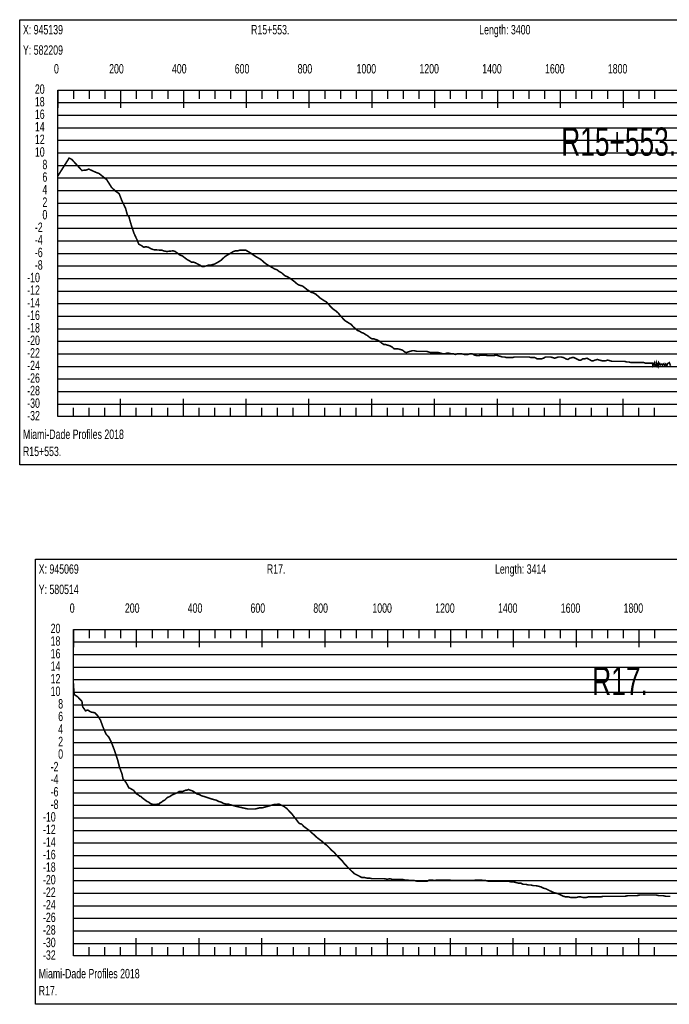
# Model space of a CAD drawing. Header units: inches. Extents: x 471865 to 538526, y 1054316 to 1102451.
# Tile 15 of 131: x 472099 to 474167, y 1072774 to 1075910. Entities that reach past the tile are written whole.
import ezdxf

# ---------------------------------------------------------------- set-up
doc = ezdxf.new("R2010")
doc.units = ezdxf.units.IN
doc.header["$MEASUREMENT"] = 0
for name, color, linetype in [('LABELS', 7, 'Continuous'), ('X_Gr1', 7, 'Continuous'), ('XSECTION', 7, 'Continuous')]:
    doc.layers.add(name, color=color, linetype=linetype)
doc.styles.get("Standard").update_dxf_attribs({"font": 'arial.ttf'})

msp = doc.modelspace()

# ---------------------------------------------------------------- linework, layer by layer
at = {"layer": 'X_Gr1', "color": 6, "linetype": 'Continuous', "lineweight": 18, "true_color": 0xff00ff, "transparency": 33554687, "const_width": 5}
for points in [[(472220.1, 1075411.9), (472220.1, 1075411.9), (472256.3, 1075469.2), (472264.5, 1075465.1), (472272.5, 1075456.5), (472296.9, 1075429.9), (472309.7, 1075430.9), (472318.8, 1075434.1), (472330, 1075429.1), (472341, 1075424.1), (472351.6, 1075420.1), (472361.6, 1075412.2), (472376.2, 1075400.2), (472391.3, 1075376.1), (472402.9, 1075364.7), (472415.4, 1075356.4), (472424.7, 1075332.5), (472436.2, 1075309.1), (472441.7, 1075288.1), (472446.6, 1075282.7), (472452.7, 1075260.7), (472462.5, 1075230.4), (472471.8, 1075210.6), (472478, 1075195.1), (472486.9, 1075190.5), (472493.9, 1075185.2), (472500.2, 1075186.9), (472508.4, 1075185.4), (472516, 1075181), (472524.6, 1075177.6), (472532.2, 1075176.8), (472537.8, 1075176.6), (472543.7, 1075176.3), (472551.5, 1075176.1), (472557.2, 1075173.6), (472565.6, 1075172.1), (472569.4, 1075172), (472575.2, 1075172.6), (472581.1, 1075173.2), (472586.9, 1075173.8), (472587.8, 1075173.9), (472593.6, 1075171.9), (472599.3, 1075167.9), (472604.5, 1075163.9), (472610, 1075159.9), (472616.8, 1075157.9), (472624.3, 1075151.9), (472632.3, 1075145.9), (472639.8, 1075141.9), (472645.7, 1075137.9), (472651.4, 1075137.9), (472658, 1075135.9), (472665.7, 1075131.9), (472673.4, 1075127.9), (472679.9, 1075123.9), (472686.2, 1075123.9), (472692.7, 1075125.9), (472699.6, 1075127.9), (472706.3, 1075127.9), (472712.9, 1075129.9), (472719.9, 1075131.9), (472727, 1075135.9), (472734, 1075139.9), (472740.3, 1075143.9), (472746.4, 1075149.9), (472753, 1075155.9), (472759.5, 1075159.9), (472766.2, 1075163.9), (472772.9, 1075167.9), (472779.6, 1075171.9), (472786.7, 1075173.9), (472793.4, 1075173.9), (472799.8, 1075175.9), (472806, 1075175.9), (472812.2, 1075175.9), (472818.9, 1075175.9), (472825.8, 1075171.9), (472832.5, 1075167.9), (472838.5, 1075163.9), (472843.9, 1075159.9), (472850, 1075155.9), (472857, 1075151.9), (472864.6, 1075147.9), (472872, 1075141.9), (472878.4, 1075135.9), (472884.2, 1075131.9), (472890.1, 1075127.9), (472897.1, 1075123.9), (472904.4, 1075119.9), (472910.9, 1075115.9), (472917.7, 1075113.9), (472925.3, 1075107.9), (472932.8, 1075103.9), (472939.4, 1075097.9), (472944.7, 1075093.9), (472950.3, 1075091.9), (472957.5, 1075087.9), (472965.8, 1075081.9), (472973.8, 1075075.9), (472980.5, 1075069.9), (472986.2, 1075065.9), (472992.1, 1075063.9), (472999.2, 1075061.9), (473007.3, 1075055.9), (473014.5, 1075049.9), (473020.9, 1075045.9), (473027.2, 1075041.9), (473034.1, 1075039.9), (473041.6, 1075035.9), (473048.6, 1075029.9), (473055.1, 1075023.9), (473060.8, 1075019.9), (473066.8, 1075015.9), (473074.1, 1075011.9), (473082, 1075003.9), (473089.3, 1074995.9), (473095.3, 1074989.9), (473100.6, 1074985.9), (473106.2, 1074981.9), (473113.1, 1074975.9), (473121.2, 1074965.9), (473128.5, 1074957.9), (473134.6, 1074951.9), (473140.6, 1074947.9), (473147, 1074943.9), (473153.9, 1074939.9), (473161.1, 1074931.9), (473168.2, 1074925.9), (473174.8, 1074919.9), (473181, 1074917.9), (473187.3, 1074913.9), (473193.3, 1074911.9), (473199.2, 1074907.9), (473206.2, 1074903.9), (473213.5, 1074897.9), (473220.1, 1074893.9), (473225.6, 1074893.9), (473231.1, 1074891.9), (473237.7, 1074889.9), (473244.8, 1074885.9), (473251.8, 1074879.9), (473257.7, 1074875.9), (473262.9, 1074875.9), (473268.9, 1074873.9), (473276.3, 1074871.9), (473284.3, 1074867.9), (473291, 1074861.9), (473296.6, 1074861.9), (473302.6, 1074861.9), (473309.9, 1074859.9), (473317.7, 1074857.9), (473324.4, 1074851.9), (473330, 1074849.9), (473335.9, 1074851.9), (473342.5, 1074853.9), (473349.4, 1074855.9), (473356, 1074855.9), (473362.4, 1074853.9), (473368.7, 1074853.9), (473375, 1074853.9), (473381.5, 1074853.9), (473387.7, 1074853.9), (473393.9, 1074853.9), (473400.6, 1074851.9), (473407.3, 1074849.9), (473414, 1074849.9), (473419.6, 1074849.9), (473425.1, 1074849.9), (473432, 1074849.9), (473439.8, 1074847.9), (473447.1, 1074845.9), (473452.6, 1074845.9), (473458.2, 1074847.9), (473465.4, 1074847.9), (473473.2, 1074845.9), (473480.4, 1074845.9), (473486.2, 1074843.9), (473491.8, 1074845.9), (473498.7, 1074845.9), (473506.6, 1074845.9), (473514.6, 1074843.9), (473520.8, 1074843.9), (473526.2, 1074843.9), (473532.6, 1074845.9), (473540, 1074845.9), (473547.7, 1074841.9), (473554.5, 1074839.9), (473560.7, 1074839.9), (473567, 1074841.9), (473574, 1074841.9), (473581.5, 1074841.9), (473588.8, 1074839.9), (473595.5, 1074839.9), (473602.2, 1074839.9), (473608.9, 1074839.9), (473615.7, 1074841.9), (473622.4, 1074839.9), (473629, 1074837.9), (473635.8, 1074835.9), (473642.6, 1074835.9), (473649.3, 1074833.9), (473655.6, 1074833.9), (473661.9, 1074833.9), (473668.1, 1074833.9), (473674.7, 1074835.9), (473681.7, 1074835.9), (473688.6, 1074835.9), (473694.9, 1074835.9), (473700.6, 1074835.9), (473706.6, 1074835.9), (473713.6, 1074835.9), (473720.7, 1074835.9), (473727, 1074833.9), (473732.9, 1074833.9), (473739.4, 1074833.9), (473746.8, 1074829.9), (473753.9, 1074829.9), (473760.5, 1074829.9), (473766.8, 1074831.9), (473773.3, 1074835.9), (473780.7, 1074835.9), (473788.4, 1074835.9), (473796, 1074833.9), (473802.7, 1074831.9), (473808.4, 1074833.9), (473814.8, 1074835.9), (473822.5, 1074835.9), (473830.7, 1074833.9), (473838.2, 1074829.9), (473844.6, 1074827.9), (473850.6, 1074831.9), (473856.9, 1074833.9), (473864.2, 1074833.9), (473872.2, 1074829.9), (473879.6, 1074825.9), (473886, 1074825.9), (473891.7, 1074829.9), (473898, 1074829.9), (473905.1, 1074831.9), (473912.6, 1074827.9), (473919.6, 1074823.9), (473925.5, 1074823.9), (473931.2, 1074825.9), (473937.9, 1074827.9), (473945.4, 1074825.9), (473952.4, 1074823.9), (473958.3, 1074823.9), (473964.4, 1074823.9), (473971.4, 1074825.9), (473978.3, 1074823.9), (473985, 1074821.9), (473991.4, 1074821.9), (473998.4, 1074821.9), (474005.4, 1074821.9), (474011.9, 1074821.9), (474018.1, 1074821.9), (474024.9, 1074821.9), (474032.2, 1074819.9), (474039.2, 1074819.9), (474045.5, 1074817.9), (474051.9, 1074817.9), (474059, 1074817.9), (474066.2, 1074817.9), (474073, 1074817.9), (474079.4, 1074817.9), (474086, 1074817.9), (474092.6, 1074815.9), (474099.6, 1074815.9), (474106.9, 1074815.9), (474113.9, 1074815.9), (474114.9, 1074807.9), (474120.4, 1074817.9), (474121.7, 1074807.9), (474125.1, 1074805.9), (474126.7, 1074817.9), (474131.5, 1074805.9), (474133.6, 1074817.9), (474138.1, 1074809.9), (474141, 1074813.9), (474145.6, 1074809.9), (474148.1, 1074813.9), (474153.2, 1074807.9), (474154.5, 1074813.9), (474160.1, 1074807.9), (474160.7, 1074813.9), (474167.5, 1074817.9), (474171.2, 1074807.9)], [(472270.3, 1073797), (472270.3, 1073797), (472270.4, 1073787), (472272.4, 1073761), (472283.9, 1073753.3), (472290.2, 1073746.2), (472297.1, 1073739.1), (472299.5, 1073721.8), (472308.6, 1073708.9), (472315.2, 1073711.7), (472325.7, 1073705.2), (472337.9, 1073703), (472346.7, 1073694.2), (472356.1, 1073679.5), (472364.7, 1073655.6), (472373.8, 1073634.9), (472382.6, 1073625.4), (472391, 1073608.7), (472399.6, 1073586), (472411.1, 1073551.5), (472416.4, 1073530.3), (472424.9, 1073507.6), (472427.8, 1073492.4), (472434.7, 1073485), (472441.3, 1073474.2), (472446.2, 1073463.9), (472452.2, 1073461.4), (472455.6, 1073459.1), (472461.5, 1073456.1), (472465.7, 1073450.6), (472469.6, 1073445.3), (472476.5, 1073441.4), (472481.4, 1073437.3), (472484.9, 1073436.5), (472487.7, 1073433.2), (472493.8, 1073428.4), (472499.1, 1073424.4), (472504.3, 1073420.4), (472509.4, 1073418.4), (472514.5, 1073414.4), (472519.1, 1073412.4), (472523.5, 1073410.4), (472528.1, 1073410.4), (472533, 1073410.4), (472538, 1073412.4), (472542.5, 1073412.4), (472546.6, 1073416.4), (472551, 1073418.4), (472555.7, 1073422.4), (472560.4, 1073424.4), (472564.5, 1073428.4), (472568.4, 1073432.4), (472572.6, 1073434.4), (472577.4, 1073436.4), (472582.6, 1073440.4), (472587.5, 1073442.4), (472596.2, 1073446.4), (472601.1, 1073448.4), (472606.8, 1073452.4), (472612.9, 1073452.4), (472618.5, 1073452.4), (472623.3, 1073454.4), (472627.6, 1073456.4), (472631.9, 1073456.4), (472636.5, 1073458.4), (472641.8, 1073456.4), (472648.2, 1073454.4), (472655.3, 1073450.4), (472663.1, 1073444.4), (472670.8, 1073442.4), (472678.3, 1073438.4), (472685.3, 1073436.4), (472691.5, 1073434.4), (472697.4, 1073432.4), (472703.4, 1073430.4), (472709.9, 1073428.4), (472717.1, 1073426.4), (472724.7, 1073424.4), (472732.5, 1073420.4), (472740.2, 1073418.4), (472747.6, 1073414.4), (472754.6, 1073412.4), (472761.3, 1073412.4), (472768.1, 1073410.4), (472775.2, 1073408.4), (472782.8, 1073406.4), (472790.7, 1073404.4), (472799.1, 1073402.4), (472807.9, 1073400.4), (472816.7, 1073398.4), (472825.5, 1073396.4), (472833.8, 1073396.4), (472841.6, 1073396.4), (472849, 1073396.4), (472856.3, 1073398.4), (472863.9, 1073400.4), (472871.9, 1073400.4), (472879.7, 1073402.4), (472887, 1073404.4), (472893.7, 1073406.4), (472900.6, 1073408.4), (472907.9, 1073410.4), (472915.9, 1073410.4), (472924.1, 1073412.4), (472932.2, 1073408.4), (472940.4, 1073404.4), (472948.9, 1073398.4), (472965.8, 1073380.4), (472973.6, 1073370.4), (472981.3, 1073360.4), (472988.9, 1073350.4), (472996.4, 1073348.4), (473004.2, 1073340.4), (473012.2, 1073334.4), (473020.5, 1073328.4), (473028.7, 1073320.4), (473036.6, 1073314.4), (473044.4, 1073306.4), (473052.2, 1073300.4), (473060.5, 1073294.4), (473069, 1073286.4), (473077.3, 1073280.4), (473085.2, 1073272.4), (473092.6, 1073264.4), (473100.3, 1073258.4), (473108.5, 1073248.4), (473116.8, 1073240.4), (473125, 1073232.4), (473132.6, 1073222.4), (473140.2, 1073214.4), (473147.9, 1073206.4), (473156.1, 1073198.4), (473164.6, 1073190.4), (473172.7, 1073186.4), (473180.4, 1073182.4), (473187.9, 1073178.4), (473195.9, 1073178.4), (473204.4, 1073176.4), (473212.8, 1073176.4), (473221.1, 1073174.4), (473229.2, 1073174.4), (473237, 1073174.4), (473244.8, 1073174.4), (473252.6, 1073174.4), (473260.7, 1073174.4), (473269.1, 1073172.4), (473277.3, 1073174.4), (473285.2, 1073172.4), (473292.6, 1073172.4), (473300, 1073172.4), (473307.9, 1073172.4), (473316.4, 1073172.4), (473325, 1073170.4), (473332.9, 1073170.4), (473340.6, 1073168.4), (473348.5, 1073168.4), (473356.5, 1073168.4), (473364.4, 1073166.4), (473372.1, 1073166.4), (473380, 1073166.4), (473387.9, 1073166.4), (473395.8, 1073166.4), (473403.6, 1073170.4), (473411.6, 1073170.4), (473419.6, 1073168.4), (473427.3, 1073170.4), (473434.6, 1073170.4), (473442.1, 1073170.4), (473450.1, 1073170.4), (473458.4, 1073170.4), (473466.7, 1073170.4), (473474.6, 1073168.4), (473481.9, 1073168.4), (473489.1, 1073168.4), (473496.7, 1073168.4), (473504.7, 1073168.4), (473512.7, 1073168.4), (473520.8, 1073168.4), (473528.6, 1073168.4), (473536.3, 1073168.4), (473543.9, 1073168.4), (473551.7, 1073170.4), (473559.7, 1073170.4), (473567.6, 1073170.4), (473575.7, 1073168.4), (473583.5, 1073168.4), (473591.1, 1073166.4), (473599, 1073166.4), (473607, 1073166.4), (473615.3, 1073166.4), (473623.3, 1073166.4), (473630.9, 1073166.4), (473638.8, 1073166.4), (473646.8, 1073166.4), (473655.3, 1073166.4), (473663.3, 1073164.4), (473671.1, 1073164.4), (473678.8, 1073162.4), (473686.5, 1073160.4), (473694.4, 1073160.4), (473702.5, 1073156.4), (473710.7, 1073156.4), (473718.7, 1073154.4), (473726.5, 1073154.4), (473734.5, 1073152.4), (473742.5, 1073152.4), (473750.7, 1073150.4), (473758.8, 1073148.4), (473766.4, 1073144.4), (473774.2, 1073142.4), (473782.2, 1073138.4), (473790.6, 1073134.4), (473799, 1073130.4), (473806.7, 1073128.4), (473814.3, 1073126.4), (473822.2, 1073122.4), (473830.3, 1073118.4), (473838.6, 1073116.4), (473846.7, 1073116.4), (473854.7, 1073114.4), (473862.5, 1073114.4), (473870.3, 1073114.4), (473878.1, 1073116.4), (473886.1, 1073116.4), (473894.1, 1073114.4), (473901.7, 1073114.4), (473909.5, 1073116.4), (473917.4, 1073116.4), (473925.2, 1073116.4), (473933, 1073116.4), (473940.9, 1073116.4), (473949, 1073116.4), (473956.8, 1073118.4), (473964.4, 1073118.4), (473972.2, 1073118.4), (473980.1, 1073118.4), (473988.1, 1073118.4), (473996.1, 1073118.4), (474003.5, 1073118.4), (474011, 1073118.4), (474018.9, 1073118.4), (474026.9, 1073118.4), (474035, 1073120.4), (474042.4, 1073120.4), (474049.6, 1073120.4), (474056.9, 1073120.4), (474064.6, 1073120.4), (474072.6, 1073122.4), (474080.3, 1073122.4), (474087.6, 1073122.4), (474094.8, 1073122.4), (474102.4, 1073122.4), (474110.6, 1073122.4), (474118.7, 1073122.4), (474126.5, 1073122.4), (474133.6, 1073120.4), (474140.7, 1073120.4), (474148.2, 1073120.4), (474156.1, 1073118.4), (474163.9, 1073118.4), (474171.1, 1073118.4)]]:
    msp.add_lwpolyline(points, dxfattribs=at)
at = {"layer": 'XSECTION', "color": 18, "linetype": 'Continuous', "true_color": 0x000000}
for points in [[(472098.9, 1075909.9), (475741.3, 1075909.9), (475741.3, 1074491.9), (472098.9, 1074491.9), (472098.9, 1075909.9)], [(472220.1, 1075685.9), (475620.1, 1075685.9), (475620.1, 1074645.9), (472220.1, 1074645.9), (472220.1, 1075685.9)], [(472220.1, 1075685.9), (472220.1, 1075629.5)], [(472220.1, 1075685.9), (472220.1, 1075629.5)], [(472220.1, 1075685.9), (472220.1, 1075657.9)], [(472220.1, 1075685.9), (472220.1, 1075657.9)], [(472270.1, 1075685.9), (472270.1, 1075657.9)], [(472320.1, 1075685.9), (472320.1, 1075657.9)], [(472370.1, 1075685.9), (472370.1, 1075657.9)], [(472420.1, 1075685.9), (472420.1, 1075629.5)], [(472420.1, 1075685.9), (472420.1, 1075657.9)], [(472470.1, 1075685.9), (472470.1, 1075657.9)], [(472520.1, 1075685.9), (472520.1, 1075657.9)], [(472570.1, 1075685.9), (472570.1, 1075657.9)], [(472620.1, 1075685.9), (472620.1, 1075629.5)], [(472620.1, 1075685.9), (472620.1, 1075657.9)], [(472670.1, 1075685.9), (472670.1, 1075657.9)], [(472720.1, 1075685.9), (472720.1, 1075657.9)], [(472770.1, 1075685.9), (472770.1, 1075657.9)], [(472820.1, 1075685.9), (472820.1, 1075629.5)], [(472820.1, 1075685.9), (472820.1, 1075657.9)], [(472870.1, 1075685.9), (472870.1, 1075657.9)], [(472920.1, 1075685.9), (472920.1, 1075657.9)], [(472970.1, 1075685.9), (472970.1, 1075657.9)], [(473020.1, 1075685.9), (473020.1, 1075629.5)], [(473020.1, 1075685.9), (473020.1, 1075657.9)], [(473070.1, 1075685.9), (473070.1, 1075657.9)], [(473120.1, 1075685.9), (473120.1, 1075657.9)], [(473170.1, 1075685.9), (473170.1, 1075657.9)], [(473220.1, 1075685.9), (473220.1, 1075629.5)], [(473220.1, 1075685.9), (473220.1, 1075657.9)], [(473270.1, 1075685.9), (473270.1, 1075657.9)], [(473320.1, 1075685.9), (473320.1, 1075657.9)], [(473370.1, 1075685.9), (473370.1, 1075657.9)], [(473420.1, 1075685.9), (473420.1, 1075629.5)], [(473420.1, 1075685.9), (473420.1, 1075657.9)], [(473470.1, 1075685.9), (473470.1, 1075657.9)], [(473520.1, 1075685.9), (473520.1, 1075657.9)], [(473570.1, 1075685.9), (473570.1, 1075657.9)], [(473620.1, 1075685.9), (473620.1, 1075629.5)], [(473620.1, 1075685.9), (473620.1, 1075657.9)], [(473670.1, 1075685.9), (473670.1, 1075657.9)], [(473720.1, 1075685.9), (473720.1, 1075657.9)], [(473770.1, 1075685.9), (473770.1, 1075657.9)], [(473820.1, 1075685.9), (473820.1, 1075629.5)], [(473820.1, 1075685.9), (473820.1, 1075657.9)], [(473870.1, 1075685.9), (473870.1, 1075657.9)], [(473920.1, 1075685.9), (473920.1, 1075657.9)], [(473970.1, 1075685.9), (473970.1, 1075657.9)], [(474020.1, 1075685.9), (474020.1, 1075629.5)], [(474020.1, 1075685.9), (474020.1, 1075657.9)], [(474070.1, 1075685.9), (474070.1, 1075657.9)], [(474120.1, 1075685.9), (474120.1, 1075657.9)], [(472220.1, 1075445.9), (472248.1, 1075445.9)], [(472220.1, 1075245.9), (472248.1, 1075245.9)], [(472220.1, 1075045.9), (472248.1, 1075045.9)], [(472220.1, 1074845.9), (472248.1, 1074845.9)], [(472220.1, 1074645.9), (472220.1, 1074702.3)], [(472220.1, 1074645.9), (472220.1, 1074702.3)], [(472420.1, 1074645.9), (472420.1, 1074702.3)], [(472620.1, 1074645.9), (472620.1, 1074702.3)], [(472820.1, 1074645.9), (472820.1, 1074702.3)], [(473020.1, 1074645.9), (473020.1, 1074702.3)], [(473220.1, 1074645.9), (473220.1, 1074702.3)], [(473420.1, 1074645.9), (473420.1, 1074702.3)], [(473620.1, 1074645.9), (473620.1, 1074702.3)], [(473820.1, 1074645.9), (473820.1, 1074702.3)], [(474020.1, 1074645.9), (474020.1, 1074702.3)], [(472220.1, 1074645.9), (472220.1, 1074673.9)], [(472220.1, 1074645.9), (472220.1, 1074673.9)], [(472270.1, 1074645.9), (472270.1, 1074673.9)], [(472320.1, 1074645.9), (472320.1, 1074673.9)], [(472370.1, 1074645.9), (472370.1, 1074673.9)], [(472420.1, 1074645.9), (472420.1, 1074673.9)], [(472470.1, 1074645.9), (472470.1, 1074673.9)], [(472520.1, 1074645.9), (472520.1, 1074673.9)], [(472570.1, 1074645.9), (472570.1, 1074673.9)], [(472620.1, 1074645.9), (472620.1, 1074673.9)], [(472670.1, 1074645.9), (472670.1, 1074673.9)], [(472720.1, 1074645.9), (472720.1, 1074673.9)], [(472770.1, 1074645.9), (472770.1, 1074673.9)], [(472820.1, 1074645.9), (472820.1, 1074673.9)], [(472870.1, 1074645.9), (472870.1, 1074673.9)], [(472920.1, 1074645.9), (472920.1, 1074673.9)], [(472970.1, 1074645.9), (472970.1, 1074673.9)], [(473020.1, 1074645.9), (473020.1, 1074673.9)], [(473070.1, 1074645.9), (473070.1, 1074673.9)], [(473120.1, 1074645.9), (473120.1, 1074673.9)], [(473170.1, 1074645.9), (473170.1, 1074673.9)], [(473220.1, 1074645.9), (473220.1, 1074673.9)], [(473270.1, 1074645.9), (473270.1, 1074673.9)], [(473320.1, 1074645.9), (473320.1, 1074673.9)], [(473370.1, 1074645.9), (473370.1, 1074673.9)], [(473420.1, 1074645.9), (473420.1, 1074673.9)], [(473470.1, 1074645.9), (473470.1, 1074673.9)], [(473520.1, 1074645.9), (473520.1, 1074673.9)], [(473570.1, 1074645.9), (473570.1, 1074673.9)], [(473620.1, 1074645.9), (473620.1, 1074673.9)], [(473670.1, 1074645.9), (473670.1, 1074673.9)], [(473720.1, 1074645.9), (473720.1, 1074673.9)], [(473770.1, 1074645.9), (473770.1, 1074673.9)], [(473820.1, 1074645.9), (473820.1, 1074673.9)], [(473870.1, 1074645.9), (473870.1, 1074673.9)], [(473920.1, 1074645.9), (473920.1, 1074673.9)], [(473970.1, 1074645.9), (473970.1, 1074673.9)], [(474020.1, 1074645.9), (474020.1, 1074673.9)], [(474070.1, 1074645.9), (474070.1, 1074673.9)], [(474120.1, 1074645.9), (474120.1, 1074673.9)], [(472149.1, 1074192.4), (475791.5, 1074192.4), (475791.5, 1072774.4), (472149.1, 1072774.4), (472149.1, 1074192.4)], [(472270.3, 1073968.4), (475670.3, 1073968.4), (475670.3, 1072928.4), (472270.3, 1072928.4), (472270.3, 1073968.4)], [(472270.3, 1073968.4), (472270.3, 1073912)], [(472270.3, 1073968.4), (472270.3, 1073912)], [(472270.3, 1073968.4), (472270.3, 1073940.4)], [(472270.3, 1073968.4), (472270.3, 1073940.4)], [(472320.3, 1073968.4), (472320.3, 1073940.4)], [(472370.3, 1073968.4), (472370.3, 1073940.4)], [(472420.3, 1073968.4), (472420.3, 1073940.4)], [(472470.3, 1073968.4), (472470.3, 1073912)], [(472470.3, 1073968.4), (472470.3, 1073940.4)], [(472520.3, 1073968.4), (472520.3, 1073940.4)], [(472570.3, 1073968.4), (472570.3, 1073940.4)], [(472620.3, 1073968.4), (472620.3, 1073940.4)], [(472670.3, 1073968.4), (472670.3, 1073912)], [(472670.3, 1073968.4), (472670.3, 1073940.4)], [(472720.3, 1073968.4), (472720.3, 1073940.4)], [(472770.3, 1073968.4), (472770.3, 1073940.4)], [(472820.3, 1073968.4), (472820.3, 1073940.4)], [(472870.3, 1073968.4), (472870.3, 1073912)], [(472870.3, 1073968.4), (472870.3, 1073940.4)], [(472920.3, 1073968.4), (472920.3, 1073940.4)], [(472970.3, 1073968.4), (472970.3, 1073940.4)], [(473020.3, 1073968.4), (473020.3, 1073940.4)], [(473070.3, 1073968.4), (473070.3, 1073912)], [(473070.3, 1073968.4), (473070.3, 1073940.4)], [(473120.3, 1073968.4), (473120.3, 1073940.4)], [(473170.3, 1073968.4), (473170.3, 1073940.4)], [(473220.3, 1073968.4), (473220.3, 1073940.4)], [(473270.3, 1073968.4), (473270.3, 1073912)], [(473270.3, 1073968.4), (473270.3, 1073940.4)], [(473320.3, 1073968.4), (473320.3, 1073940.4)], [(473370.3, 1073968.4), (473370.3, 1073940.4)], [(473420.3, 1073968.4), (473420.3, 1073940.4)], [(473470.3, 1073968.4), (473470.3, 1073912)], [(473470.3, 1073968.4), (473470.3, 1073940.4)], [(473520.3, 1073968.4), (473520.3, 1073940.4)], [(473570.3, 1073968.4), (473570.3, 1073940.4)], [(473620.3, 1073968.4), (473620.3, 1073940.4)], [(473670.3, 1073968.4), (473670.3, 1073912)], [(473670.3, 1073968.4), (473670.3, 1073940.4)], [(473720.3, 1073968.4), (473720.3, 1073940.4)], [(473770.3, 1073968.4), (473770.3, 1073940.4)], [(473820.3, 1073968.4), (473820.3, 1073940.4)], [(473870.3, 1073968.4), (473870.3, 1073912)], [(473870.3, 1073968.4), (473870.3, 1073940.4)], [(473920.3, 1073968.4), (473920.3, 1073940.4)], [(473970.3, 1073968.4), (473970.3, 1073940.4)], [(474020.3, 1073968.4), (474020.3, 1073940.4)], [(474070.3, 1073968.4), (474070.3, 1073912)], [(474070.3, 1073968.4), (474070.3, 1073940.4)], [(474120.3, 1073968.4), (474120.3, 1073940.4)], [(472270.3, 1073728.4), (472298.3, 1073728.4)], [(472270.3, 1073528.4), (472298.3, 1073528.4)], [(472270.3, 1073328.4), (472298.3, 1073328.4)], [(472270.3, 1073128.4), (472298.3, 1073128.4)], [(472270.3, 1072928.4), (472270.3, 1072984.8)], [(472270.3, 1072928.4), (472270.3, 1072984.8)], [(472470.3, 1072928.4), (472470.3, 1072984.8)], [(472670.3, 1072928.4), (472670.3, 1072984.8)], [(472870.3, 1072928.4), (472870.3, 1072984.8)], [(473070.3, 1072928.4), (473070.3, 1072984.8)], [(473270.3, 1072928.4), (473270.3, 1072984.8)], [(473470.3, 1072928.4), (473470.3, 1072984.8)], [(473670.3, 1072928.4), (473670.3, 1072984.8)], [(473870.3, 1072928.4), (473870.3, 1072984.8)], [(474070.3, 1072928.4), (474070.3, 1072984.8)], [(472270.3, 1072928.4), (472270.3, 1072956.4)], [(472270.3, 1072928.4), (472270.3, 1072956.4)], [(472320.3, 1072928.4), (472320.3, 1072956.4)], [(472370.3, 1072928.4), (472370.3, 1072956.4)], [(472420.3, 1072928.4), (472420.3, 1072956.4)], [(472470.3, 1072928.4), (472470.3, 1072956.4)], [(472520.3, 1072928.4), (472520.3, 1072956.4)], [(472570.3, 1072928.4), (472570.3, 1072956.4)], [(472620.3, 1072928.4), (472620.3, 1072956.4)], [(472670.3, 1072928.4), (472670.3, 1072956.4)], [(472720.3, 1072928.4), (472720.3, 1072956.4)], [(472770.3, 1072928.4), (472770.3, 1072956.4)], [(472820.3, 1072928.4), (472820.3, 1072956.4)], [(472870.3, 1072928.4), (472870.3, 1072956.4)], [(472920.3, 1072928.4), (472920.3, 1072956.4)], [(472970.3, 1072928.4), (472970.3, 1072956.4)], [(473020.3, 1072928.4), (473020.3, 1072956.4)], [(473070.3, 1072928.4), (473070.3, 1072956.4)], [(473120.3, 1072928.4), (473120.3, 1072956.4)], [(473170.3, 1072928.4), (473170.3, 1072956.4)], [(473220.3, 1072928.4), (473220.3, 1072956.4)], [(473270.3, 1072928.4), (473270.3, 1072956.4)], [(473320.3, 1072928.4), (473320.3, 1072956.4)], [(473370.3, 1072928.4), (473370.3, 1072956.4)], [(473420.3, 1072928.4), (473420.3, 1072956.4)], [(473470.3, 1072928.4), (473470.3, 1072956.4)], [(473520.3, 1072928.4), (473520.3, 1072956.4)], [(473570.3, 1072928.4), (473570.3, 1072956.4)], [(473620.3, 1072928.4), (473620.3, 1072956.4)], [(473670.3, 1072928.4), (473670.3, 1072956.4)], [(473720.3, 1072928.4), (473720.3, 1072956.4)], [(473770.3, 1072928.4), (473770.3, 1072956.4)], [(473820.3, 1072928.4), (473820.3, 1072956.4)], [(473870.3, 1072928.4), (473870.3, 1072956.4)], [(473920.3, 1072928.4), (473920.3, 1072956.4)], [(473970.3, 1072928.4), (473970.3, 1072956.4)], [(474020.3, 1072928.4), (474020.3, 1072956.4)], [(474070.3, 1072928.4), (474070.3, 1072956.4)], [(474120.3, 1072928.4), (474120.3, 1072956.4)]]:
    msp.add_lwpolyline(points, dxfattribs=at)
at = {"layer": 'XSECTION', "color": 18, "true_color": 0x000000}
for points in [[(472220.1, 1075645.9), (475620.1, 1075645.9)], [(472220.1, 1075605.9), (475620.1, 1075605.9)], [(472220.1, 1075565.9), (475620.1, 1075565.9)], [(472220.1, 1075525.9), (475620.1, 1075525.9)], [(472220.1, 1075485.9), (475620.1, 1075485.9)], [(472220.1, 1075445.9), (475620.1, 1075445.9)], [(472220.1, 1075405.9), (475620.1, 1075405.9)], [(472220.1, 1075365.9), (475620.1, 1075365.9)], [(472220.1, 1075325.9), (475620.1, 1075325.9)], [(472220.1, 1075285.9), (475620.1, 1075285.9)], [(472220.1, 1075245.9), (475620.1, 1075245.9)], [(472220.1, 1075205.9), (475620.1, 1075205.9)], [(472220.1, 1075165.9), (475620.1, 1075165.9)], [(472220.1, 1075125.9), (475620.1, 1075125.9)], [(472220.1, 1075085.9), (475620.1, 1075085.9)], [(472220.1, 1075045.9), (475620.1, 1075045.9)], [(472220.1, 1075005.9), (475620.1, 1075005.9)], [(472220.1, 1074965.9), (475620.1, 1074965.9)], [(472220.1, 1074925.9), (475620.1, 1074925.9)], [(472220.1, 1074885.9), (475620.1, 1074885.9)], [(472220.1, 1074845.9), (475620.1, 1074845.9)], [(472220.1, 1074805.9), (475620.1, 1074805.9)], [(472220.1, 1074765.9), (475620.1, 1074765.9)], [(472220.1, 1074725.9), (475620.1, 1074725.9)], [(472220.1, 1074685.9), (475620.1, 1074685.9)], [(472270.3, 1073928.4), (475670.3, 1073928.4)], [(472270.3, 1073888.4), (475670.3, 1073888.4)], [(472270.3, 1073848.4), (475670.3, 1073848.4)], [(472270.3, 1073808.4), (475670.3, 1073808.4)], [(472270.3, 1073768.4), (475670.3, 1073768.4)], [(472270.3, 1073728.4), (475670.3, 1073728.4)], [(472270.3, 1073688.4), (475670.3, 1073688.4)], [(472270.3, 1073648.4), (475670.3, 1073648.4)], [(472270.3, 1073608.4), (475670.3, 1073608.4)], [(472270.3, 1073568.4), (475670.3, 1073568.4)], [(472270.3, 1073528.4), (475670.3, 1073528.4)], [(472270.3, 1073488.4), (475670.3, 1073488.4)], [(472270.3, 1073448.4), (475670.3, 1073448.4)], [(472270.3, 1073408.4), (475670.3, 1073408.4)], [(472270.3, 1073368.4), (475670.3, 1073368.4)], [(472270.3, 1073328.4), (475670.3, 1073328.4)], [(472270.3, 1073288.4), (475670.3, 1073288.4)], [(472270.3, 1073248.4), (475670.3, 1073248.4)], [(472270.3, 1073208.4), (475670.3, 1073208.4)], [(472270.3, 1073168.4), (475670.3, 1073168.4)], [(472270.3, 1073128.4), (475670.3, 1073128.4)], [(472270.3, 1073088.4), (475670.3, 1073088.4)], [(472270.3, 1073048.4), (475670.3, 1073048.4)], [(472270.3, 1073008.4), (475670.3, 1073008.4)], [(472270.3, 1072968.4), (475670.3, 1072968.4)]]:
    msp.add_lwpolyline(points, dxfattribs=at)

# ---------------------------------------------------------------- texts
at = {"layer": 'LABELS', "color": 18, "true_color": 0x000000, "width": 0.666667}
for s, height, p in [('X: 945139', 30, (472109.3, 1075863.1)), ('R15+553.', 30, (472835.7, 1075863.1)), ('Length: 3400', 30, (473562.1, 1075863.1)), ('Y: 582209', 30, (472109.3, 1075798.3)), ('0', 30, (472208.1, 1075738.7)), ('0', 30, (472208.1, 1075738.7)), ('200', 30, (472383.7, 1075738.7)), ('400', 30, (472583.7, 1075738.7)), ('600', 30, (472783.7, 1075738.7)), ('800', 30, (472983.7, 1075738.7)), ('1000', 30, (473171.7, 1075738.7)), ('1200', 30, (473371.7, 1075738.7)), ('1400', 30, (473571.7, 1075738.7)), ('1600', 30, (473771.7, 1075738.7)), ('1800', 30, (473971.7, 1075738.7)), ('20', 30, (472147.3, 1075673.9)), ('18', 30, (472147.3, 1075633.9)), ('16', 30, (472147.3, 1075593.9)), ('14', 30, (472147.3, 1075553.9)), ('R15+553.', 90, (473823.3, 1075476.7)), ('12', 30, (472147.3, 1075513.9)), ('10', 30, (472147.3, 1075473.9)), ('8', 30, (472171.3, 1075433.9)), ('6', 30, (472171.3, 1075393.9)), ('4', 30, (472171.3, 1075353.9)), ('2', 30, (472171.3, 1075313.9)), ('0', 30, (472171.3, 1075273.9)), ('-2', 30, (472147.3, 1075233.9)), ('-4', 30, (472147.3, 1075193.9)), ('-6', 30, (472147.3, 1075153.9)), ('-8', 30, (472147.3, 1075113.9)), ('-10', 30, (472122.9, 1075073.9)), ('-12', 30, (472122.9, 1075033.9)), ('-14', 30, (472122.9, 1074993.9)), ('-16', 30, (472122.9, 1074953.9)), ('-18', 30, (472122.9, 1074913.9)), ('-20', 30, (472122.9, 1074873.9)), ('-22', 30, (472122.9, 1074833.9)), ('-24', 30, (472122.9, 1074793.9)), ('-26', 30, (472122.9, 1074753.9)), ('-28', 30, (472122.9, 1074713.9)), ('-30', 30, (472122.9, 1074673.9)), ('-32', 30, (472122.9, 1074633.9)), ('Miami-Dade Profiles 2018', 30, (472109.3, 1074574.7)), ('R15+553.', 30, (472109.3, 1074520.3)), ('X: 945069', 30, (472159.5, 1074145.6)), ('R17.', 30, (472885.9, 1074145.6)), ('Length: 3414', 30, (473612.3, 1074145.6)), ('Y: 580514', 30, (472159.5, 1074080.8)), ('0', 30, (472258.3, 1074021.2)), ('0', 30, (472258.3, 1074021.2)), ('200', 30, (472433.9, 1074021.2)), ('400', 30, (472633.9, 1074021.2)), ('600', 30, (472833.9, 1074021.2)), ('800', 30, (473033.9, 1074021.2)), ('1000', 30, (473221.9, 1074021.2)), ('1200', 30, (473421.9, 1074021.2)), ('1400', 30, (473621.9, 1074021.2)), ('1600', 30, (473821.9, 1074021.2)), ('1800', 30, (474021.9, 1074021.2)), ('20', 30, (472197.5, 1073956.4)), ('18', 30, (472197.5, 1073916.4)), ('16', 30, (472197.5, 1073876.4)), ('14', 30, (472197.5, 1073836.4)), ('R17.', 90, (473921.9, 1073759.2)), ('12', 30, (472197.5, 1073796.4)), ('10', 30, (472197.5, 1073756.4)), ('8', 30, (472221.5, 1073716.4)), ('6', 30, (472221.5, 1073676.4)), ('4', 30, (472221.5, 1073636.4)), ('2', 30, (472221.5, 1073596.4)), ('0', 30, (472221.5, 1073556.4)), ('-2', 30, (472197.5, 1073516.4)), ('-4', 30, (472197.5, 1073476.4)), ('-6', 30, (472197.5, 1073436.4)), ('-8', 30, (472197.5, 1073396.4)), ('-10', 30, (472173.1, 1073356.4)), ('-12', 30, (472173.1, 1073316.4)), ('-14', 30, (472173.1, 1073276.4)), ('-16', 30, (472173.1, 1073236.4)), ('-18', 30, (472173.1, 1073196.4)), ('-20', 30, (472173.1, 1073156.4)), ('-22', 30, (472173.1, 1073116.4)), ('-24', 30, (472173.1, 1073076.4)), ('-26', 30, (472173.1, 1073036.4)), ('-28', 30, (472173.1, 1072996.4)), ('-30', 30, (472173.1, 1072956.4)), ('-32', 30, (472173.1, 1072916.4)), ('Miami-Dade Profiles 2018', 30, (472159.5, 1072857.2)), ('R17.', 30, (472159.5, 1072802.8))]:
    msp.add_text(s, height=height, dxfattribs=at).set_placement(p)

doc.saveas('drawing.dxf')
